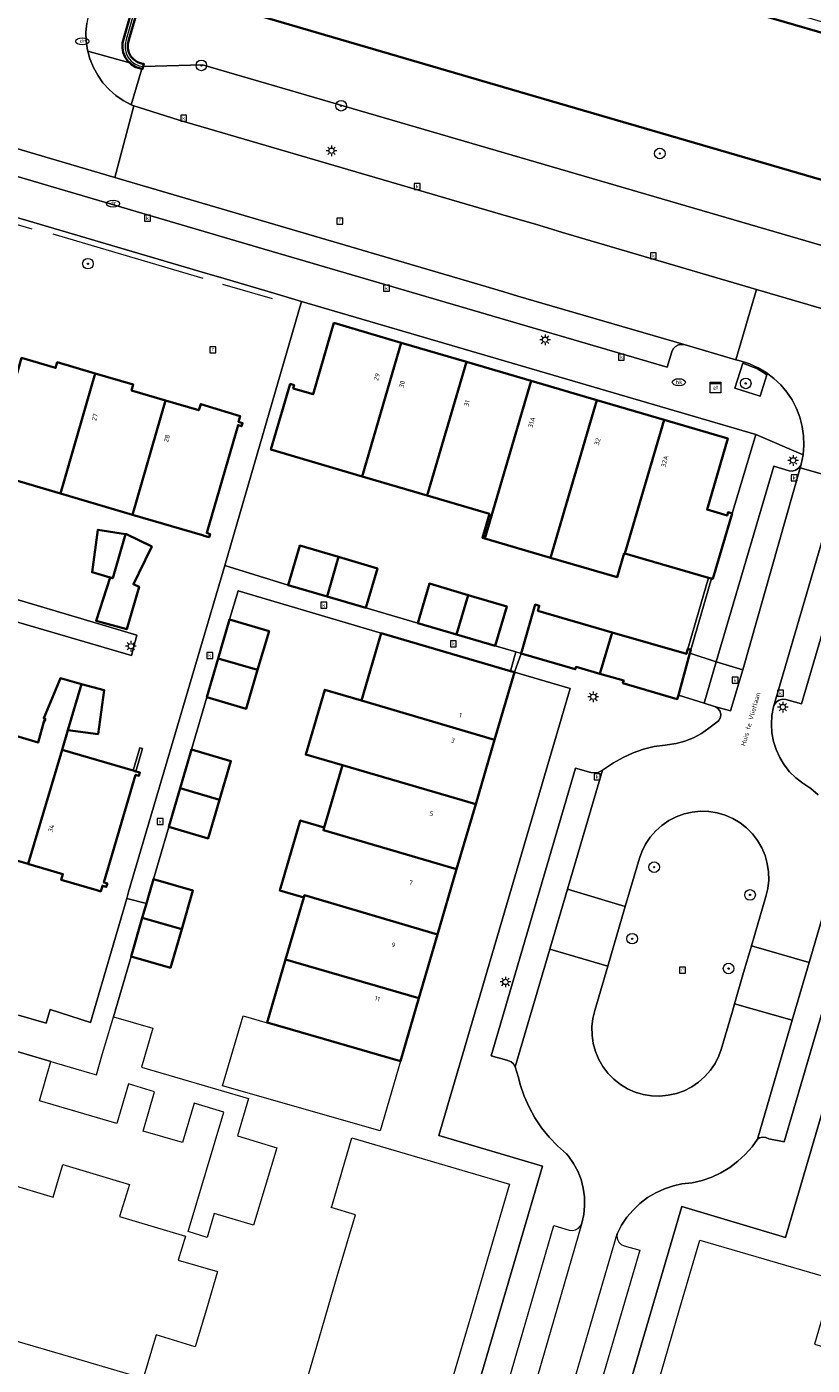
# Model space of a CAD drawing. Header units: metres. Extents: x 136597 to 137331, y 452400 to 453440.
# Tile 5 of 40: x 136803 to 136862, y 452631 to 452732. Entities that reach past the tile are written whole.
import ezdxf
from ezdxf.enums import TextEntityAlignment as Align

# ---------------------------------------------------------------- set-up
doc = ezdxf.new("R2010")
doc.units = ezdxf.units.M
doc.layers.get('0').update_dxf_attribs({"lineweight": 25})
for name, color, linetype, lineweight in [('AB-ondergrond', 7, 'Continuous', 25), ('B-WE-GK-BESCHOEIING-G', 130, 'GK-BESCHOEIING', 35), ('B-WE-GK-KADEMUUR-GV', 150, 'Continuous', 35), ('B-WE-GR-BOOM-S @ 0.2', 90, 'Continuous', 25), ('B-WE-GR-GROENVOORZIENING-GV', 80, 'Continuous', 18), ('B-WE-GR-HAAG-G', 90, 'GR-HAAG1', 13), ('B-WE-IE-TERREINAFSCHEIDING_KUNSTMATIG_HEKWERK-G', 20, 'IE-TERREINAFSCHEIDING-KUNSTMATIG', 18), ('B-WE-IE-TERREINAFSCHEIDING_KUNSTMATIG_MUUR-GV', 90, 'Continuous', 18), ('B-WE-KL-ET_KAST-S @ 0.2', 10, 'Continuous', 25), ('B-WE-KL-ET_LS_OV_LICHTMAST-S @ 0.2', 190, 'Continuous', 25), ('B-WE-KL-WATER-S @ 0.2', 170, 'Continuous', 25), ('B-WE-OG-BEBOUWING-GV', 7, 'Continuous', 35), ('B-WE-OG-BEBOUWING-T18', 10, 'Continuous', 18), ('B-WE-OG-TERREIN_CULTUURSCHEIDING-GV', 7, 'Continuous', 18), ('B-WE-OG-TERREIN_ERF-GV', 7, 'Continuous', 18), ('B-WE-OG-TOPOGRAFIE-T18', 10, 'Continuous', 18), ('B-WE-OG-WATER-GV', 130, 'Continuous', 18), ('B-WE-OG-WATER_SLOOT-GV', 120, 'Continuous', 18), ('B-WE-RI-GWA_KOLK-S @ 0.2', 30, 'Continuous', 25), ('B-WE-RI-GWA_RIOOLPUT-S @ 0.2', 30, 'Continuous', 25), ('B-WE-VH-VERHARDING_BETONSTRAATSTEEN-GV', 252, 'Continuous', 18), ('B-WE-VH-VERHARDING_OPEN-GV', 252, 'Continuous', 18), ('B-WE-VH-VERHARDING_STRAATBAKSTEEN-GV', 252, 'Continuous', 18), ('B-WE-VH-VERHARDING_TEGEL-GV', 252, 'Continuous', 18)]:
    doc.layers.add(name, color=color, linetype=linetype, lineweight=lineweight)
doc.styles.add('NLCS-ISO', font='NLCS-ISO.ttf')
doc.styles.add('NLCS-ISO-ANNOTATIEF-T18', font='NLCS-ISO.ttf', dxfattribs={"height": 1.8})
doc.linetypes.add('GK-BESCHOEIING', pattern='A,30,-5,[1,NLCS.shx,S=1,R=0,X=0,Y=0],-5', length=40)
doc.linetypes.add('GR-HAAG1', pattern='A,6,[176,NLCS.shx,S=0.125,R=0,X=0,Y=0],-2', length=8)
doc.linetypes.add('IE-TERREINAFSCHEIDING-KUNSTMATIG', pattern='A,4,[82,NLCS.SHX,S=0.75,R=90,X=0,Y=0],4,-2', length=10)

# ---------------------------------------------------------------- blocks, each defined once
blk = doc.blocks.new('SKL-ET_KAST_ELEKTRA-SO')
at = {"color": 0, "linetype": 'ByBlock', "lineweight": 18}
for points in [[(-2, 2), (2, 2), (2, 1.68), (-2, 1.68)], [(-2, 1.52), (2, 1.52), (2, -2), (-2, -2)]]:
    blk.add_lwpolyline(points, close=True, dxfattribs=at)
at = {"color": 0, "linetype": 'ByBlock', "lineweight": 18, "style": 'NLCS-ISO'}
blk.add_text('et', height=1.5, dxfattribs=at).set_placement((0, 0), align=Align.MIDDLE_CENTER)
blk = doc.blocks.new('SKL-ET_OV_LICHTMAST-SO')
at = {"color": 0, "linetype": 'ByBlock', "lineweight": 18}
for points in [[(-1.25, 0), (-2, 0)], [(-1.41, 1.41), (-0.88, 0.88)], [(0, 2), (0, 1.25)], [(0.88, 0.88), (1.41, 1.41)], [(2, 0), (1.25, 0)], [(-1.41, -1.41), (-0.88, -0.88)], [(0, -1.25), (0, -2)], [(0.88, -0.88), (1.41, -1.41)]]:
    blk.add_lwpolyline(points, dxfattribs=at)
blk.add_circle((0, 0), 1, dxfattribs=at)
blk = doc.blocks.new('SKL-WATER_DRAINAGEPUT-SO')
at = {"color": 0, "linetype": 'ByBlock', "lineweight": 18}
blk.add_ellipse((0, 0), major_axis=(2.5, 0), ratio=0.54, dxfattribs=at)
at = {"color": 0, "linetype": 'ByBlock', "lineweight": 18, "style": 'NLCS-ISO'}
blk.add_text('dr', height=1.5, dxfattribs=at).set_placement((0.12, 0.19), align=Align.MIDDLE_CENTER)
blk = doc.blocks.new('SRI-KOLK-SO')
at = {"color": 0, "linetype": 'ByBlock', "lineweight": 18}
blk.add_lwpolyline([(-1.125, -1.125), (1.125, -1.125), (1.125, 1.125), (-1.125, 1.125)], close=True, dxfattribs=at)
at = {"color": 0, "linetype": 'ByBlock', "lineweight": 18, "style": 'NLCS-ISO'}
blk.add_text('k', height=1.5, dxfattribs=at).set_placement((0, 0), align=Align.MIDDLE_CENTER)
blk = doc.blocks.new('SRI-PUT_INSPECTIEPUT_RIOOLPUT-SO')
at = {"color": 0, "linetype": 'ByBlock', "lineweight": 18}
blk.add_lwpolyline([(-1.12, -1.12), (1.12, -1.12), (1.12, 1.12), (-1.12, 1.12)], close=True, dxfattribs=at)
at = {"color": 0, "linetype": 'ByBlock', "lineweight": 18, "style": 'NLCS-ISO'}
blk.add_text('r', height=1.5, dxfattribs=at).set_placement((0, 0.28), align=Align.MIDDLE_CENTER)
blk = doc.blocks.new('SKL-WATER_BRANDKRAAN_BRANDPUT-SO')
at = {"color": 0, "linetype": 'ByBlock', "lineweight": 18}
blk.add_ellipse((0, 0), major_axis=(2.5, 0), ratio=0.54, dxfattribs=at)
at = {"color": 0, "linetype": 'ByBlock', "lineweight": 18, "style": 'NLCS-ISO'}
blk.add_text('bk', height=1.5, dxfattribs=at).set_placement((0.16, 0), align=Align.MIDDLE_CENTER)
blk = doc.blocks.new('SGR-BOOM_01-SO')
at = {"linetype": 'ByBlock', "lineweight": 18}
h = blk.add_hatch(color=0, dxfattribs=at)
h.dxf.hatch_style = 1
edge = h.paths.add_edge_path()
edge.add_arc((0, 0), 0.25, 0, 360)
at = {"color": 0, "linetype": 'ByBlock', "lineweight": 18}
for radius in [2, 0.25]:
    blk.add_circle((0, 0), radius, dxfattribs=at)
blk = doc.blocks.new('A$C8609b1a7')
at = {"layer": 'B-WE-GK-BESCHOEIING-G', "color": 9, "flags": 128}
for points in [[(-370.797, -733.347), (-403.297, -723.825), (-441.09, -712.697), (-474.396, -703.003), (-504.658, -694.138)], [(-373.89, -743.729), (-394.091, -737.779), (-448.799, -721.575), (-478.349, -712.965), (-507.629, -704.38)]]:
    blk.add_lwpolyline(points, dxfattribs=at)
at = {"layer": 'B-WE-GK-KADEMUUR-GV', "color": 9, "flags": 128}
blk.add_lwpolyline([(-508.018, -704.264), (-509.26, -708.6), (-509.353, -708.96), (-509.367, -709.331), (-509.302, -709.697), (-509.16, -710.041), (-508.948, -710.346), (-508.802, -710.482), (-508.676, -710.599), (-508.356, -710.788), (-508.003, -710.905), (-507.891, -710.925), (-507.848, -710.931), (-507.805, -710.76), (-507.748, -710.55), (-507.926, -710.522), (-508.235, -710.412), (-508.508, -710.23), (-508.729, -709.988), (-508.885, -709.699), (-508.967, -709.382), (-508.969, -709.054), (-508.893, -708.735), (-507.86, -705.176)], dxfattribs=at)
at = {"layer": 'B-WE-GR-GROENVOORZIENING-GV', "color": 9, "flags": 128}
blk.add_lwpolyline([(-415.8, -736.147), (-503.322, -710.629), (-507.805, -710.76), (-507.848, -710.931), (-507.891, -710.925), (-508.694, -713.639), (-508.503, -713.706), (-508.189, -713.815), (-505.089, -714.801), (-497.495, -717.027), (-480.821, -721.903), (-477.914, -722.717), (-476.131, -723.279), (-461.49, -727.573), (-446.146, -732.074)], dxfattribs=at)
blk.add_lwpolyline([(-463.11, -735.043), (-461.201, -735.639), (-460.695, -734.022), (-460.793, -733.948), (-461.408, -733.584), (-462.513, -733.134)], close=True, dxfattribs=at)
at = {"layer": 'B-WE-GR-HAAG-G', "color": 9, "flags": 128}
for points in [[(-516.189, -723.022), (-526.655, -719.965), (-533.065, -718.098)], [(-514.628, -723.388), (-503.293, -726.725)], [(-501.804, -727.182), (-498.05, -728.274)]]:
    blk.add_lwpolyline(points, dxfattribs=at)
at = {"layer": 'B-WE-IE-TERREINAFSCHEIDING_KUNSTMATIG_HEKWERK-G', "color": 9, "flags": 128}
for points in [[(-507.823, -704.322), (-509.088, -708.722)], [(-509.088, -708.722), (-509.166, -709.063), (-509.164, -709.413), (-509.084, -709.753), (-508.928, -710.067), (-508.706, -710.337), (-508.428, -710.549), (-508.109, -710.693), (-507.82, -710.756)], [(-501.625, -748.428), (-495.844, -728.485)], [(-508.905, -773.071), (-501.625, -748.428)], [(-461.859, -777.138), (-460.772, -773.413), (-460.626, -772.799), (-460.559, -772.172), (-460.571, -771.541), (-460.664, -770.917), (-460.834, -770.309), (-461.08, -769.728), (-461.397, -769.183), (-461.781, -768.682), (-462.225, -768.233), (-462.722, -767.845), (-463.265, -767.522), (-463.843, -767.27), (-464.449, -767.094), (-465.072, -766.996), (-465.703, -766.977), (-466.331, -767.038), (-466.946, -767.178), (-467.539, -767.394), (-468.1, -767.684), (-468.619, -768.042), (-469.089, -768.463), (-469.502, -768.941), (-469.851, -769.466), (-470.131, -770.031), (-470.304, -770.51), (-471.385, -774.175)], [(-471.385, -774.175), (-472.712, -778.674)], [(-462.5, -779.333), (-461.859, -777.138)], [(-472.712, -778.674), (-473.697, -782.016)], [(-462.5, -779.333), (-463.136, -781.511)], [(-463.136, -781.511), (-463.297, -782.061)]]:
    blk.add_lwpolyline(points, dxfattribs=at)
at = {"layer": 'B-WE-IE-TERREINAFSCHEIDING_KUNSTMATIG_MUUR-GV', "color": 9, "flags": 128}
for points in [[(-464.882, -749.412), (-465.094, -749.351), (-466.668, -754.726), (-466.444, -754.792)], [(-508.55, -763.909), (-508.358, -763.965), (-507.856, -762.237), (-508.048, -762.181)]]:
    blk.add_lwpolyline(points, close=True, dxfattribs=at)
at = {"layer": 'B-WE-OG-BEBOUWING-GV', "color": 9, "flags": 128}
for points in [[(-488.306, -731.599), (-493.389, -730.108), (-494.952, -735.495), (-496.46, -735.064), (-496.396, -734.8), (-496.695, -734.707), (-498.155, -739.674), (-491.263, -741.696)], [(-483.393, -733.04), (-488.306, -731.599), (-491.263, -741.696), (-486.36, -743.134)], [(-519.46, -741.406), (-517.552, -741.965), (-514.039, -742.996), (-511.422, -733.92), (-514.286, -733.077), (-514.413, -733.508), (-516.988, -732.751)], [(-478.508, -734.474), (-483.393, -733.04), (-486.36, -743.134), (-481.651, -744.516), (-482.183, -746.329), (-482.006, -746.381)], [(-511.422, -733.92), (-514.039, -742.996), (-508.607, -744.59), (-506.117, -735.953), (-508.673, -735.199), (-508.546, -734.767)], [(-473.54, -735.931), (-478.508, -734.474), (-482.006, -746.381), (-477.038, -747.839)], [(-506.117, -735.953), (-508.607, -744.59), (-503.321, -746.142), (-503.129, -746.198), (-502.826, -746.287), (-502.746, -746.047), (-503.002, -745.961), (-500.626, -737.827), (-500.366, -737.907), (-500.296, -737.667), (-500.607, -737.575), (-500.476, -737.147), (-503.456, -736.237), (-503.596, -736.697)], [(-468.463, -737.421), (-473.54, -735.931), (-477.038, -747.839), (-472.002, -749.316), (-471.47, -747.503), (-471.428, -747.515)], [(-463.323, -744.488), (-463.628, -744.402), (-463.702, -744.654), (-465.216, -744.207), (-463.645, -738.834), (-468.463, -737.421), (-471.428, -747.515), (-465.094, -749.351), (-464.882, -749.412), (-464.785, -749.439)], [(-509.129, -746.046), (-511.218, -745.727), (-511.652, -748.936), (-510.3, -749.325), (-510.091, -749.385)], [(-507.144, -746.991), (-509.05, -746.058), (-509.129, -746.046), (-510.091, -749.385), (-510.3, -749.325), (-511.359, -752.592), (-509.024, -753.22), (-508.106, -750.029), (-508.53, -749.835), (-508.12, -748.994)], [(-496.847, -749.896), (-493.916, -750.754), (-493.045, -747.779), (-495.976, -746.921)], [(-493.045, -747.779), (-493.916, -750.754), (-490.985, -751.613), (-490.114, -748.638)], [(-484.135, -753.626), (-483.261, -750.652), (-486.185, -749.793), (-487.059, -752.767)], [(-481.211, -754.485), (-480.337, -751.511), (-483.261, -750.652), (-484.135, -753.626)], [(-479.263, -755.06), (-475.163, -756.253), (-475.105, -756.074), (-473.306, -756.592), (-472.384, -753.469), (-477.992, -751.837), (-477.883, -751.462), (-478.19, -751.373)], [(-501.268, -752.509), (-502.128, -755.434), (-499.154, -756.309), (-498.294, -753.384)], [(-479.765, -756.475), (-480.06, -756.389), (-489.825, -753.538), (-491.312, -758.616), (-481.259, -761.574)], [(-472.384, -753.469), (-473.306, -756.592), (-471.509, -757.109), (-471.565, -757.298), (-467.46, -758.509), (-467.378, -758.21), (-466.512, -755.04), (-466.444, -754.792), (-466.668, -754.726), (-466.738, -754.966), (-466.777, -755.1)], [(-499.154, -756.309), (-502.128, -755.434), (-502.989, -758.359), (-500.015, -759.234)], [(-516.484, -770.956), (-513.917, -762.33), (-513.484, -760.846), (-512.45, -757.373), (-514.053, -756.93), (-515.312, -759.956), (-515.188, -760.016), (-515.293, -760.216), (-515.741, -761.793), (-519.233, -760.766), (-522.011, -769.787), (-519.096, -770.647), (-518.971, -770.223), (-518.072, -770.488)], [(-513.484, -760.846), (-511.208, -761.145), (-510.745, -757.844), (-512.45, -757.373)], [(-481.259, -761.574), (-491.312, -758.616), (-494.086, -757.803), (-495.519, -762.693), (-492.745, -763.505), (-482.688, -766.453)], [(-516.484, -770.956), (-516.427, -770.972), (-514.985, -771.397), (-513.86, -771.727), (-513.986, -772.157), (-511.3, -772.941), (-511.006, -773.027), (-510.881, -772.6), (-510.586, -772.687), (-510.506, -772.437), (-510.763, -772.355), (-509.996, -769.717), (-508.376, -764.217), (-508.116, -764.297), (-508.046, -764.057), (-508.358, -763.965), (-508.55, -763.909), (-513.917, -762.33)], [(-504.147, -762.311), (-505.004, -765.236), (-502.03, -766.108), (-501.172, -763.183)], [(-484.124, -771.357), (-482.688, -766.453), (-492.745, -763.505), (-494.12, -768.202), (-494.181, -768.409)], [(-505.862, -768.161), (-502.887, -769.033), (-502.03, -766.108), (-505.004, -765.236)], [(-484.124, -771.357), (-494.181, -768.409), (-494.12, -768.202), (-495.934, -767.67), (-495.995, -767.877), (-497.431, -772.783), (-497.48, -772.949), (-495.667, -773.48), (-495.619, -773.316), (-485.565, -776.276)], [(-507.559, -773.951), (-507.868, -775.017), (-504.891, -775.881), (-504.045, -772.967), (-507.022, -772.102), (-507.426, -773.494)], [(-486.974, -781.085), (-485.565, -776.276), (-495.619, -773.316), (-495.667, -773.48), (-497.038, -778.163)], [(-507.868, -775.017), (-508.715, -777.932), (-505.738, -778.797), (-504.891, -775.881)], [(-486.974, -781.085), (-497.038, -778.163), (-498.431, -782.918), (-488.367, -785.841)]]:
    blk.add_lwpolyline(points, close=True, dxfattribs=at)
at = {"layer": 'B-WE-OG-TERREIN_CULTUURSCHEIDING-GV', "color": 9, "flags": 128}
blk.add_lwpolyline([(-463.136, -781.511), (-462.5, -779.333), (-461.859, -777.138), (-460.772, -773.413), (-460.626, -772.799), (-460.559, -772.172), (-460.571, -771.541), (-460.664, -770.917), (-460.834, -770.309), (-461.08, -769.728), (-461.397, -769.183), (-461.781, -768.682), (-462.225, -768.233), (-462.722, -767.845), (-463.265, -767.522), (-463.843, -767.27), (-464.449, -767.094), (-465.072, -766.996), (-465.703, -766.977), (-466.331, -767.038), (-466.946, -767.178), (-467.539, -767.394), (-468.1, -767.684), (-468.619, -768.042), (-469.089, -768.463), (-469.502, -768.941), (-469.851, -769.466), (-470.131, -770.031), (-470.304, -770.51), (-471.385, -774.175), (-472.712, -778.674), (-473.697, -782.016), (-473.844, -782.631), (-473.913, -783.259), (-473.902, -783.891), (-473.811, -784.516), (-473.642, -785.125), (-473.397, -785.708), (-473.081, -786.255), (-472.698, -786.758), (-472.255, -787.209), (-471.758, -787.6), (-471.217, -787.925), (-470.638, -788.18), (-470.032, -788.359), (-469.408, -788.46), (-468.776, -788.482), (-468.147, -788.424), (-467.53, -788.287), (-466.935, -788.074), (-466.372, -787.786), (-465.85, -787.431), (-465.377, -787.012), (-464.96, -786.536), (-464.607, -786.012), (-464.322, -785.448), (-464.141, -784.953), (-463.297, -782.061)], close=True, dxfattribs=at)
at = {"layer": 'B-WE-OG-TERREIN_ERF-GV', "color": 9, "flags": 128}
for points in [[(-516.988, -732.751), (-514.413, -733.508), (-514.286, -733.077), (-511.422, -733.92), (-508.546, -734.767), (-508.673, -735.199), (-506.117, -735.953), (-503.596, -736.697), (-503.456, -736.237), (-500.476, -737.147), (-500.607, -737.575), (-500.296, -737.667), (-500.366, -737.907), (-500.626, -737.827), (-503.002, -745.961), (-502.746, -746.047), (-502.826, -746.287), (-503.129, -746.198), (-503.321, -746.142), (-508.607, -744.59), (-514.039, -742.996), (-517.552, -741.965)], [(-521.666, -749.706), (-508.282, -753.676), (-508.671, -755.211), (-541.022, -745.755)], [(-517.203, -782.36), (-515.136, -782.969), (-514.824, -781.953), (-511.779, -782.932), (-509.045, -773.553), (-508.905, -773.071), (-501.625, -748.428), (-495.844, -728.485), (-497.935, -727.869), (-501.685, -726.764), (-503.179, -726.323), (-514.513, -722.983), (-516.049, -722.53), (-519.6, -721.483)], [(-484.931, -818.637), (-477.653, -793.762), (-485.469, -791.455), (-475.559, -757.704), (-479.765, -756.475), (-481.259, -761.574), (-482.688, -766.453), (-484.124, -771.357), (-485.565, -776.276), (-486.974, -781.085), (-488.367, -785.841), (-489.911, -791.111), (-501.807, -787.718), (-500.255, -782.421), (-498.441, -782.952), (-498.431, -782.918), (-497.038, -778.163), (-495.667, -773.48), (-497.48, -772.949), (-497.431, -772.783), (-495.995, -767.877), (-495.934, -767.67), (-494.12, -768.202), (-492.745, -763.505), (-495.519, -762.693), (-494.086, -757.803), (-491.312, -758.616), (-489.825, -753.538), (-500.633, -750.341), (-501.268, -752.509), (-498.294, -753.384), (-499.154, -756.309), (-500.015, -759.234), (-502.989, -758.359), (-504.147, -762.311), (-501.172, -763.183), (-502.03, -766.108), (-502.887, -769.033), (-505.862, -768.161), (-507.022, -772.102), (-504.045, -772.967), (-504.891, -775.881), (-505.738, -778.797), (-508.715, -777.932), (-510.049, -782.492), (-507.07, -783.363), (-507.931, -786.307), (-499.843, -788.672), (-500.687, -791.493), (-497.717, -792.381), (-498.591, -795.303), (-499.465, -798.226), (-502.435, -797.337), (-502.976, -799.148), (-504.413, -798.718), (-501.713, -789.688), (-503.96, -789.016), (-504.817, -791.995), (-507.805, -791.135), (-506.948, -788.156), (-508.918, -787.569), (-509.787, -790.545), (-512.712, -789.69), (-515.636, -788.836), (-514.767, -785.86), (-518.705, -784.704)], [(-519.488, -794.657), (-514.586, -796.103), (-513.856, -793.648), (-508.84, -795.147), (-509.582, -797.58), (-504.612, -799.046), (-505.147, -800.859), (-502.174, -801.736), (-503.021, -804.569), (-503.869, -807.404), (-506.818, -806.499), (-507.802, -809.807), (-512.829, -808.331), (-517.737, -806.889)], [(-519.233, -760.766), (-515.741, -761.793), (-515.293, -760.216), (-515.188, -760.016), (-515.312, -759.956), (-514.053, -756.93), (-512.45, -757.373), (-510.745, -757.844), (-511.208, -761.145), (-513.484, -760.846), (-513.917, -762.33), (-508.55, -763.909), (-508.048, -762.181), (-507.856, -762.237), (-508.358, -763.965), (-508.046, -764.057), (-508.116, -764.297), (-508.376, -764.217), (-509.996, -769.717), (-510.763, -772.355), (-510.506, -772.437), (-510.586, -772.687), (-510.881, -772.6), (-511.006, -773.027), (-511.3, -772.941), (-513.986, -772.157), (-513.86, -771.727), (-514.985, -771.397), (-516.427, -770.972), (-516.484, -770.956), (-518.072, -770.488)], [(-449.382, -765.338), (-459.285, -799.162), (-467.126, -796.826), (-474.414, -821.706)]]:
    blk.add_lwpolyline(points, dxfattribs=at)
for points in [[(-472.384, -753.469), (-466.777, -755.1), (-466.738, -754.966), (-466.668, -754.726), (-465.094, -749.351), (-471.428, -747.515), (-471.47, -747.503), (-472.002, -749.316), (-477.038, -747.839), (-482.006, -746.381), (-482.183, -746.329), (-481.651, -744.516), (-486.36, -743.134), (-491.263, -741.696), (-498.155, -739.674), (-496.695, -734.707), (-496.396, -734.8), (-496.46, -735.064), (-494.952, -735.495), (-493.389, -730.108), (-488.306, -731.599), (-483.393, -733.04), (-478.508, -734.474), (-473.54, -735.931), (-468.463, -737.421), (-463.645, -738.834), (-465.216, -744.207), (-463.702, -744.654), (-463.628, -744.402), (-463.323, -744.488), (-461.533, -738.539), (-495.844, -728.485), (-501.625, -748.428), (-496.847, -749.896), (-495.976, -746.921), (-493.045, -747.779), (-490.114, -748.638), (-490.985, -751.613), (-487.059, -752.767), (-486.185, -749.793), (-483.261, -750.652), (-480.337, -751.511), (-481.211, -754.485), (-479.644, -754.947), (-479.263, -755.06), (-478.19, -751.373), (-477.883, -751.462), (-477.992, -751.837)], [(-509.129, -746.046), (-509.05, -746.058), (-507.144, -746.991), (-508.12, -748.994), (-508.53, -749.835), (-508.106, -750.029), (-509.024, -753.22), (-511.359, -752.592), (-510.3, -749.325), (-511.652, -748.936), (-511.218, -745.727)], [(-506.818, -810.017), (-506.756, -809.806), (-496.302, -812.882), (-494.506, -806.755), (-493.139, -802.09), (-491.775, -797.436), (-493.589, -796.904), (-493.561, -796.807), (-492.043, -791.626), (-480.144, -795.122), (-481.677, -800.361), (-483.064, -805.103), (-484.43, -809.769), (-485.99, -815.102), (-491.751, -813.377), (-492.057, -814.439), (-496.364, -813.093)], [(-470.096, -814.155), (-468.716, -809.454), (-467.257, -804.482), (-465.75, -799.349), (-455.669, -802.309), (-457.105, -807.203), (-455.292, -807.735), (-455.377, -808.024), (-456.836, -812.996), (-458.216, -817.697), (-458.28, -817.915), (-460.094, -817.383), (-461.743, -823.003), (-451.087, -826.157), (-451.149, -826.368), (-461.806, -823.214), (-466.15, -822.026), (-465.826, -820.964), (-471.61, -819.312)]]:
    blk.add_lwpolyline(points, close=True, dxfattribs=at)
at = {"layer": 'B-WE-OG-WATER-GV', "color": 9, "flags": 128}
for points in [[(-507.629, -704.38), (-478.349, -712.965), (-448.799, -721.575)], [(-441.09, -712.697), (-474.396, -703.003)]]:
    blk.add_lwpolyline(points, dxfattribs=at)
at = {"layer": 'B-WE-OG-WATER_SLOOT-GV', "color": 9, "flags": 128}
blk.add_lwpolyline([(-370.797, -733.347), (-370.688, -732.982), (-370.573, -732.595), (-370.568, -732.579), (-450.889, -709.047), (-504.435, -693.359), (-504.658, -694.138), (-474.396, -703.003), (-441.09, -712.697), (-403.297, -723.825)], close=True, dxfattribs=at)
for points in [[(-448.799, -721.575), (-478.349, -712.965), (-507.629, -704.38)], [(-507.86, -705.176), (-508.893, -708.735), (-508.969, -709.054), (-508.967, -709.382), (-508.885, -709.699), (-508.729, -709.988), (-508.508, -710.23), (-508.235, -710.412), (-507.926, -710.522), (-507.748, -710.55), (-507.805, -710.76), (-503.322, -710.629), (-415.8, -736.147)]]:
    blk.add_lwpolyline(points, dxfattribs=at)
at = {"layer": 'B-WE-VH-VERHARDING_BETONSTRAATSTEEN-GV', "color": 9, "flags": 128}
for points in [[(-518.109, -716.716), (-509.939, -719.122), (-508.503, -713.706), (-508.694, -713.639), (-509.299, -713.319), (-509.863, -712.931), (-510.378, -712.48), (-510.837, -711.972), (-511.233, -711.414), (-511.561, -710.814), (-511.818, -710.179), (-511.977, -709.597), (-511.998, -709.519), (-512.101, -708.843), (-512.123, -708.159), (-512.066, -707.477)], [(-446.146, -732.074), (-461.49, -727.573), (-463.043, -732.884), (-462.802, -732.954), (-462.298, -733.101), (-462.01, -733.204), (-461.357, -733.498), (-460.742, -733.862), (-460.17, -734.293), (-459.651, -734.785), (-459.189, -735.332), (-458.792, -735.926), (-458.463, -736.562), (-458.207, -737.23), (-458.027, -737.922), (-457.926, -738.631), (-457.904, -739.346), (-457.963, -740.059), (-458.1, -740.761), (-458.186, -741.054), (-455.17, -741.894)]]:
    blk.add_lwpolyline(points, dxfattribs=at)
for points in [[(-509.939, -719.122), (-518.109, -716.716), (-527.133, -714.059), (-527.803, -713.862), (-527.647, -713.937), (-527.465, -714.098), (-527.345, -714.31), (-527.299, -714.549), (-527.333, -714.79), (-527.721, -715.99), (-518.71, -718.639), (-499.084, -724.407), (-468.221, -733.443), (-467.882, -732.283), (-467.767, -732.058), (-467.588, -731.881), (-467.362, -731.768), (-467.112, -731.731), (-466.954, -731.748), (-477.683, -728.62), (-479.496, -728.084), (-480.558, -727.763), (-482.358, -727.243)], [(-508.503, -713.706), (-509.939, -719.122), (-482.358, -727.243), (-480.558, -727.763), (-479.496, -728.084), (-477.683, -728.62), (-466.954, -731.748), (-463.043, -732.884), (-461.49, -727.573), (-476.131, -723.279), (-477.914, -722.717), (-480.821, -721.903), (-497.495, -717.027), (-505.089, -714.801), (-508.189, -713.815)], [(-462.511, -756.303), (-464.52, -755.694), (-465.425, -758.824), (-464.659, -759.063), (-463.451, -759.403)]]:
    blk.add_lwpolyline(points, close=True, dxfattribs=at)
at = {"layer": 'B-WE-VH-VERHARDING_OPEN-GV', "color": 9, "flags": 128}
blk.add_lwpolyline([(-508.018, -704.264), (-510.926, -703.394), (-511.056, -703.827), (-511.816, -706.427), (-511.93, -706.806), (-512.066, -707.477), (-512.123, -708.159), (-512.101, -708.843), (-511.998, -709.519), (-511.977, -709.597), (-508.802, -710.482), (-508.948, -710.346), (-509.16, -710.041), (-509.302, -709.697), (-509.367, -709.331), (-509.353, -708.96), (-509.26, -708.6)], close=True, dxfattribs=at)
at = {"layer": 'B-WE-VH-VERHARDING_STRAATBAKSTEEN-GV', "color": 9, "flags": 128}
for points in [[(-456.811, -765.735), (-457.363, -765.269), (-457.986, -764.851), (-458.506, -764.452), (-458.974, -763.992), (-459.382, -763.48), (-459.725, -762.921), (-459.997, -762.325), (-460.194, -761.7), (-460.314, -761.056), (-460.355, -760.402), (-460.316, -759.748), (-460.197, -759.103), (-455.17, -741.894), (-458.186, -741.054), (-462.511, -756.303), (-463.451, -759.403), (-464.659, -759.063), (-464.425, -759.183), (-464.257, -759.385), (-464.18, -759.637), (-464.208, -759.898), (-464.335, -760.128), (-464.476, -760.249), (-465.072, -760.708), (-465.637, -761.104), (-466.245, -761.433), (-466.886, -761.689), (-467.552, -761.869), (-468.235, -761.971), (-468.383, -761.983), (-469.207, -762.1), (-470.017, -762.296), (-470.804, -762.568), (-471.561, -762.914), (-472.282, -763.332), (-473.115, -763.883), (-475.751, -772.857), (-471.385, -774.175), (-470.304, -770.51), (-470.131, -770.031), (-469.851, -769.466), (-469.502, -768.941), (-469.089, -768.463), (-468.619, -768.042), (-468.1, -767.684), (-467.539, -767.394), (-466.946, -767.178), (-466.331, -767.038), (-465.703, -766.977), (-465.072, -766.996), (-464.449, -767.094), (-463.843, -767.27), (-463.265, -767.522), (-462.722, -767.845), (-462.225, -768.233), (-461.781, -768.682), (-461.397, -769.183), (-461.08, -769.728), (-460.834, -770.309), (-460.664, -770.917), (-460.571, -771.541), (-460.559, -772.172), (-460.626, -772.799), (-460.772, -773.413), (-461.859, -777.138), (-457.494, -778.388), (-454.824, -769.287)], [(-477.243, -816.787), (-472.005, -798.877), (-471.672, -798.236), (-471.27, -797.635), (-470.804, -797.083), (-470.281, -796.586), (-469.705, -796.149), (-469.085, -795.779), (-468.427, -795.479), (-467.741, -795.254), (-467.106, -795.118), (-466.341, -795.021), (-465.591, -794.845), (-464.862, -794.593), (-464.164, -794.267), (-463.503, -793.87), (-462.886, -793.407), (-462.322, -792.882), (-461.814, -792.302), (-461.409, -791.734), (-458.776, -782.759), (-463.136, -781.511), (-463.297, -782.061), (-464.141, -784.953), (-464.322, -785.448), (-464.607, -786.012), (-464.96, -786.536), (-465.377, -787.012), (-465.85, -787.431), (-466.372, -787.786), (-466.935, -788.074), (-467.53, -788.287), (-468.147, -788.424), (-468.776, -788.482), (-469.408, -788.46), (-470.032, -788.359), (-470.638, -788.18), (-471.217, -787.925), (-471.758, -787.6), (-472.255, -787.209), (-472.698, -786.758), (-473.081, -786.255), (-473.397, -785.708), (-473.642, -785.125), (-473.811, -784.516), (-473.902, -783.891), (-473.913, -783.259), (-473.844, -782.631), (-473.697, -782.016), (-472.712, -778.674), (-477.084, -777.394), (-479.694, -786.278), (-479.459, -787.084), (-479.321, -787.611), (-479.028, -788.477), (-478.66, -789.314), (-478.221, -790.115), (-477.713, -790.875), (-477.141, -791.588), (-476.508, -792.248), (-475.821, -792.851), (-475.683, -793.017), (-475.296, -793.565), (-474.978, -794.155), (-474.732, -794.778), (-474.561, -795.427), (-474.469, -796.091), (-474.457, -796.762), (-474.525, -797.429), (-474.672, -798.083), (-479.865, -815.967)]]:
    blk.add_lwpolyline(points, dxfattribs=at)
for points in [[(-458.186, -741.054), (-458.1, -740.761), (-458.166, -740.907), (-458.323, -741.1), (-458.534, -741.233), (-458.775, -741.292), (-459.023, -741.273), (-460.166, -740.913), (-464.52, -755.694), (-462.511, -756.303)], [(-455.107, -741.679), (-455.17, -741.894), (-460.197, -759.103), (-460.119, -758.905), (-459.964, -758.713), (-459.756, -758.579), (-459.517, -758.519), (-459.271, -758.538), (-458.084, -758.865), (-453.403, -742.942), (-454.551, -742.613), (-454.725, -742.54), (-454.921, -742.382), (-455.058, -742.172), (-455.122, -741.93)], [(-479.694, -786.278), (-477.084, -777.394), (-475.751, -772.857), (-473.115, -763.883), (-473.174, -763.924), (-473.429, -764.041), (-473.706, -764.083), (-473.984, -764.044), (-475.153, -763.724), (-481.52, -785.446), (-480.334, -785.765), (-480.247, -785.783), (-480.013, -785.887), (-479.823, -786.057)], [(-461.409, -791.734), (-461.26, -791.646), (-461.023, -791.585), (-460.779, -791.603), (-460.554, -791.698), (-459.383, -791.934), (-453.027, -770.226), (-454.188, -769.891), (-454.276, -769.862), (-454.513, -769.727), (-454.701, -769.53), (-454.824, -769.287), (-457.494, -778.388), (-458.776, -782.759)], [(-477.084, -777.394), (-472.712, -778.674), (-471.385, -774.175), (-475.751, -772.857)], [(-458.776, -782.759), (-457.494, -778.388), (-461.859, -777.138), (-462.5, -779.333), (-463.136, -781.511)]]:
    blk.add_lwpolyline(points, close=True, dxfattribs=at)
at = {"layer": 'B-WE-VH-VERHARDING_TEGEL-GV', "color": 9, "flags": 128}
for points in [[(-507.891, -710.925), (-508.003, -710.905), (-508.356, -710.788), (-508.676, -710.599), (-508.802, -710.482), (-511.977, -709.597), (-511.818, -710.179), (-511.561, -710.814), (-511.233, -711.414), (-510.837, -711.972), (-510.378, -712.48), (-509.863, -712.931), (-509.299, -713.319), (-508.694, -713.639)], [(-463.11, -735.043), (-462.513, -733.134), (-461.408, -733.584), (-460.793, -733.948), (-460.695, -734.022), (-461.201, -735.639)], [(-463.323, -744.488), (-464.785, -749.439), (-464.882, -749.412), (-466.444, -754.792), (-466.512, -755.04), (-464.52, -755.694), (-460.166, -740.913), (-459.023, -741.273), (-458.775, -741.292), (-458.534, -741.233), (-458.323, -741.1), (-458.166, -740.907), (-458.1, -740.761), (-457.963, -740.059), (-461.533, -738.539)], [(-541.022, -745.755), (-508.671, -755.211), (-508.282, -753.676), (-521.666, -749.706), (-523.226, -749.243), (-531.1, -746.908), (-532.688, -746.437), (-540.54, -744.108)], [(-480.06, -756.389), (-479.644, -754.947), (-481.211, -754.485), (-484.135, -753.626), (-487.059, -752.767), (-490.985, -751.613), (-493.916, -750.754), (-496.847, -749.896), (-501.625, -748.428), (-508.905, -773.071), (-509.045, -773.553), (-507.559, -773.951), (-507.426, -773.494), (-507.022, -772.102), (-505.862, -768.161), (-505.004, -765.236), (-504.147, -762.311), (-502.989, -758.359), (-502.128, -755.434), (-501.268, -752.509), (-500.633, -750.341), (-489.825, -753.538)], [(-479.765, -756.475), (-479.263, -755.06), (-479.644, -754.947), (-480.06, -756.389)], [(-465.425, -758.824), (-464.52, -755.694), (-466.512, -755.04), (-467.378, -758.21)]]:
    blk.add_lwpolyline(points, close=True, dxfattribs=at)
for points in [[(-519.6, -721.483), (-516.049, -722.53), (-514.513, -722.983), (-503.179, -726.323), (-501.685, -726.764), (-497.935, -727.869), (-495.844, -728.485), (-461.533, -738.539), (-457.963, -740.059), (-457.904, -739.346), (-457.926, -738.631), (-458.027, -737.922), (-458.207, -737.23), (-458.463, -736.562), (-458.792, -735.926), (-459.189, -735.332), (-459.651, -734.785), (-460.17, -734.293), (-460.742, -733.862), (-461.357, -733.498), (-462.01, -733.204), (-462.298, -733.101), (-462.802, -732.954), (-463.043, -732.884), (-466.954, -731.748), (-467.112, -731.731), (-467.362, -731.768), (-467.588, -731.881), (-467.767, -732.058), (-467.882, -732.283), (-468.221, -733.443), (-499.084, -724.407), (-518.71, -718.639)], [(-518.705, -784.704), (-514.767, -785.86), (-511.842, -786.714), (-511.314, -786.869), (-510.91, -785.436), (-510.049, -782.492), (-508.715, -777.932), (-507.868, -775.017), (-507.559, -773.951), (-509.045, -773.553), (-511.779, -782.932), (-514.824, -781.953), (-515.136, -782.969), (-517.203, -782.36)], [(-474.414, -821.706), (-467.126, -796.826), (-459.285, -799.162), (-449.382, -765.338)], [(-453.403, -742.942), (-458.084, -758.865), (-459.271, -758.538), (-459.517, -758.519), (-459.756, -758.579), (-459.964, -758.713), (-460.119, -758.905), (-460.197, -759.103), (-460.316, -759.748), (-460.355, -760.402), (-460.314, -761.056), (-460.194, -761.7), (-459.997, -762.325), (-459.725, -762.921), (-459.382, -763.48), (-458.974, -763.992), (-458.506, -764.452), (-457.986, -764.851), (-457.363, -765.269), (-456.811, -765.735)], [(-453.027, -770.226), (-459.383, -791.934), (-460.554, -791.698), (-460.779, -791.603), (-461.023, -791.585), (-461.26, -791.646), (-461.409, -791.734), (-461.814, -792.302), (-462.322, -792.882), (-462.886, -793.407), (-463.503, -793.87), (-464.164, -794.267), (-464.862, -794.593), (-465.591, -794.845), (-466.341, -795.021), (-467.106, -795.118), (-467.741, -795.254), (-468.427, -795.479), (-469.085, -795.779), (-469.705, -796.149), (-470.281, -796.586), (-470.804, -797.083), (-471.27, -797.635), (-471.672, -798.236), (-472.005, -798.877), (-472.027, -799.066), (-471.985, -799.306), (-471.867, -799.521), (-471.688, -799.686), (-471.464, -799.785), (-470.281, -800.114), (-475.247, -817.026)], [(-481.706, -815.133), (-476.791, -798.246), (-475.621, -798.599), (-475.378, -798.632), (-475.137, -798.585), (-474.924, -798.464), (-474.76, -798.28), (-474.672, -798.083), (-474.525, -797.429), (-474.457, -796.762), (-474.469, -796.091), (-474.561, -795.427), (-474.732, -794.778), (-474.978, -794.155), (-475.296, -793.565), (-475.683, -793.017), (-475.821, -792.851), (-476.508, -792.248), (-477.141, -791.588), (-477.713, -790.875), (-478.221, -790.115), (-478.66, -789.314), (-479.028, -788.477), (-479.321, -787.611), (-479.459, -787.084), (-479.694, -786.278), (-479.823, -786.057), (-480.013, -785.887), (-480.247, -785.783), (-480.334, -785.765), (-481.52, -785.446), (-475.153, -763.724), (-473.984, -764.044), (-473.706, -764.083), (-473.429, -764.041), (-473.174, -763.924), (-473.115, -763.883), (-472.282, -763.332), (-471.561, -762.914), (-470.804, -762.568), (-470.017, -762.296), (-469.207, -762.1), (-468.383, -761.983), (-468.235, -761.971), (-467.552, -761.869), (-466.886, -761.689), (-466.245, -761.433), (-465.637, -761.104), (-465.072, -760.708), (-464.476, -760.249), (-464.335, -760.128), (-464.208, -759.898), (-464.18, -759.637), (-464.257, -759.385), (-464.425, -759.183), (-464.659, -759.063), (-465.425, -758.824), (-467.378, -758.21), (-467.46, -758.509), (-471.565, -757.298), (-471.509, -757.109), (-473.306, -756.592), (-475.105, -756.074), (-475.163, -756.253), (-479.263, -755.06), (-479.765, -756.475), (-475.559, -757.704), (-485.469, -791.455), (-477.653, -793.762), (-484.931, -818.637)]]:
    blk.add_lwpolyline(points, dxfattribs=at)
at = {"layer": 'B-WE-GR-BOOM-S @ 0.2', "color": 9, "xscale": 0.2, "yscale": 0.2, "zscale": 0.2}
for p in [(-503.405, -710.664), (-492.844, -713.711), (-468.777, -717.317), (-511.972, -725.636), (-462.29, -734.672), (-469.209, -771.198), (-461.965, -773.294), (-470.868, -776.599), (-463.587, -778.852)]:
    blk.add_blockref('SGR-BOOM_01-SO', p, dxfattribs=at)
at = {"layer": 'B-WE-KL-ET_KAST-S @ 0.2', "color": 9, "xscale": 0.2, "yscale": 0.2, "zscale": 0.2}
blk.add_blockref('SKL-ET_KAST_ELEKTRA-SO', (-464.569, -734.987), dxfattribs=at)
at = {"layer": 'B-WE-KL-ET_LS_OV_LICHTMAST-S @ 0.2', "color": 9, "xscale": 0.2, "yscale": 0.2, "zscale": 0.2}
for p in [(-493.576, -717.109), (-477.447, -731.376), (-458.715, -740.49), (-508.725, -754.516), (-473.805, -758.338), (-459.488, -759.112), (-480.442, -779.867)]:
    blk.add_blockref('SKL-ET_OV_LICHTMAST-SO', p, dxfattribs=at)
at = {"layer": 'B-WE-KL-WATER-S @ 0.2', "color": 9, "xscale": 0.2, "yscale": 0.2, "zscale": 0.2}
for name, p in [('SKL-WATER_DRAINAGEPUT-SO', (-512.396, -708.848)), ('SKL-WATER_DRAINAGEPUT-SO', (-510.077, -721.104)), ('SKL-WATER_BRANDKRAAN_BRANDPUT-SO', (-467.347, -734.589))]:
    blk.add_blockref(name, p, dxfattribs=at)
at = {"layer": 'B-WE-RI-GWA_KOLK-S @ 0.2', "color": 9, "xscale": 0.2, "yscale": 0.2, "zscale": 0.2}
for p in [(-504.741, -714.647), (-487.099, -719.811), (-507.471, -722.197), (-469.271, -725.035), (-489.433, -727.488), (-471.688, -732.686), (-458.627, -741.794), (-494.16, -751.424), (-484.376, -754.329), (-502.774, -755.211), (-463.095, -757.09), (-459.67, -758.062), (-473.508, -764.376), (-506.523, -767.755)]:
    blk.add_blockref('SRI-KOLK-SO', p, dxfattribs=at)
at = {"layer": 'B-WE-RI-GWA_RIOOLPUT-S @ 0.2', "color": 9, "xscale": 0.2, "yscale": 0.2, "zscale": 0.2}
for p in [(-492.939, -722.421), (-502.533, -732.144), (-467.061, -778.972)]:
    blk.add_blockref('SRI-PUT_INSPECTIEPUT_RIOOLPUT-SO', p, dxfattribs=at)
at = {"layer": 'B-WE-OG-BEBOUWING-T18', "color": 9, "style": 'NLCS-ISO-ANNOTATIEF-T18'}
for s, rotation, p in [('29', 74, (-490.158, -734.181)), ('30', 74, (-488.261, -734.738)), ('31', 74, (-483.348, -736.179)), ('27', 74, (-511.453, -737.222)), ('31A', 74, (-478.462, -737.612)), ('28', 74, (-506.019, -738.82)), ('32', 74, (-473.494, -739.069)), ('32A', 74, (-468.418, -740.56)), ('1', 344, (-483.842, -759.722)), ('3', 344, (-484.398, -761.619)), ('5', 344, (-486.023, -767.151)), ('34', 74, (-514.757, -768.264)), ('7', 344, (-487.589, -772.373)), ('9', 344, (-488.895, -777.072)), ('11', 344, (-490.113, -781.13))]:
    blk.add_text(s, height=0.36, rotation=rotation, dxfattribs=at).set_placement(p, align=Align.MIDDLE)
at = {"layer": 'B-WE-OG-TOPOGRAFIE-T18', "color": 9, "style": 'NLCS-ISO-ANNOTATIEF-T18'}
blk.add_text('Huis te Vlietlaan', height=0.36, rotation=74, dxfattribs=at).set_placement((-461.925, -760.017), align=Align.MIDDLE)

msp = doc.modelspace()

# ---------------------------------------------------------------- block references
at = {"layer": 'AB-ondergrond'}
msp.add_blockref('A$C8609b1a7', (137319.7, 453439.75), dxfattribs=at)

doc.saveas('drawing.dxf')
